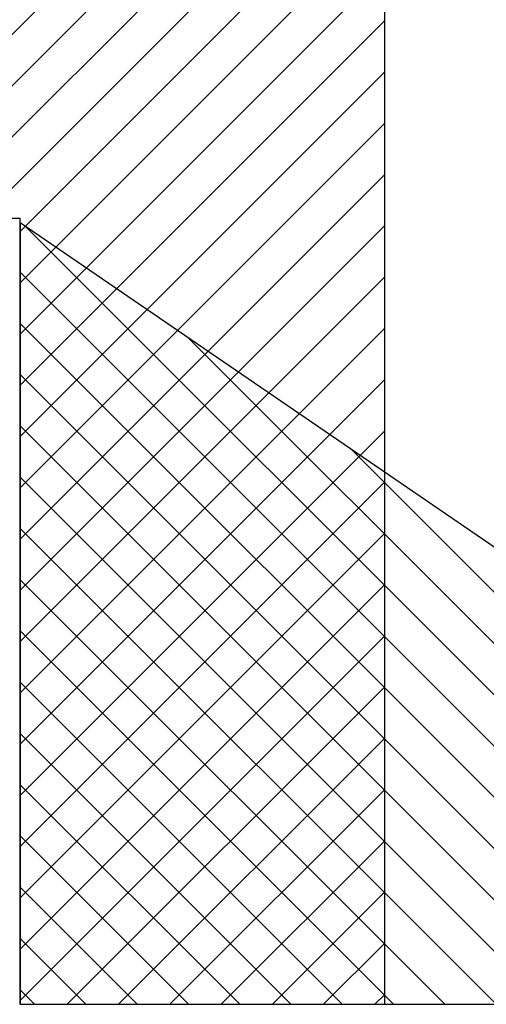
# Model space of a CAD drawing. Header units: millimetres. Extents: x 0 to 39025, y 0 to 11880.
# Tile 52 of 54: x 29811 to 30833, y 8118 to 10274. Entities that reach past the tile are written whole.
import ezdxf

# ---------------------------------------------------------------- set-up
doc = ezdxf.new("R2010")
doc.units = ezdxf.units.MM
doc.layers.add('ODMIKI funkcionalni', color=253, linetype='Continuous')
doc.layers.add('ODMIKI varnostni', color=252, linetype='Continuous')

msp = doc.modelspace()

# ---------------------------------------------------------------- hatches: boundary and pattern name
at = {"layer": 'ODMIKI funkcionalni'}
h = msp.add_hatch(dxfattribs=at)
h.set_pattern_fill('ANSI31', color=256, scale=25)
h.set_pattern_definition([(45, (15623.25, 0), (-56.1266, 56.1266), [])])
h.paths.add_polyline_path([(30610.3, 10824.8), (26110.2, 10824.8), (26110.2, 8118.1), (26610.1, 8118.1), (26610.1, 9839.9), (29811.7, 9839.9), (29811.7, 8118.1), (30610.3, 8118.1)])
at = {"layer": 'ODMIKI varnostni'}
h = msp.add_hatch(dxfattribs=at)
h.set_pattern_fill('ANSI31', color=256, scale=25, angle=90)
h.set_pattern_definition([(135, (15623.25, 0), (-56.1266, -56.1266), [])])
h.paths.add_polyline_path([(26610.1, 9829.5), (24110.1, 8118.1), (26610.1, 8118.1)])
h.paths.add_polyline_path([(29811.7, 9829.5), (29811.7, 8118.1), (32311.7, 8118.1)])

# ---------------------------------------------------------------- linework, layer by layer
at = {"layer": 'ODMIKI funkcionalni', "ltscale": 10}
for p, q in [((30610.3, 8118.1), (30610.3, 10824.8)), ((26610.1, 9839.9), (29811.7, 9839.9)), ((29811.7, 8118.1), (29811.7, 9839.9)), ((29811.7, 8118.1), (30610.3, 8118.1))]:
    msp.add_line(p, q, dxfattribs=at)
at = {"layer": 'ODMIKI varnostni'}
for p, q in [((29811.7, 9829.5), (29811.7, 8118.1)), ((32311.7, 8118.1), (29811.7, 9829.5)), ((29811.7, 8118.1), (32311.7, 8118.1))]:
    msp.add_line(p, q, dxfattribs=at)

doc.saveas('drawing.dxf')
